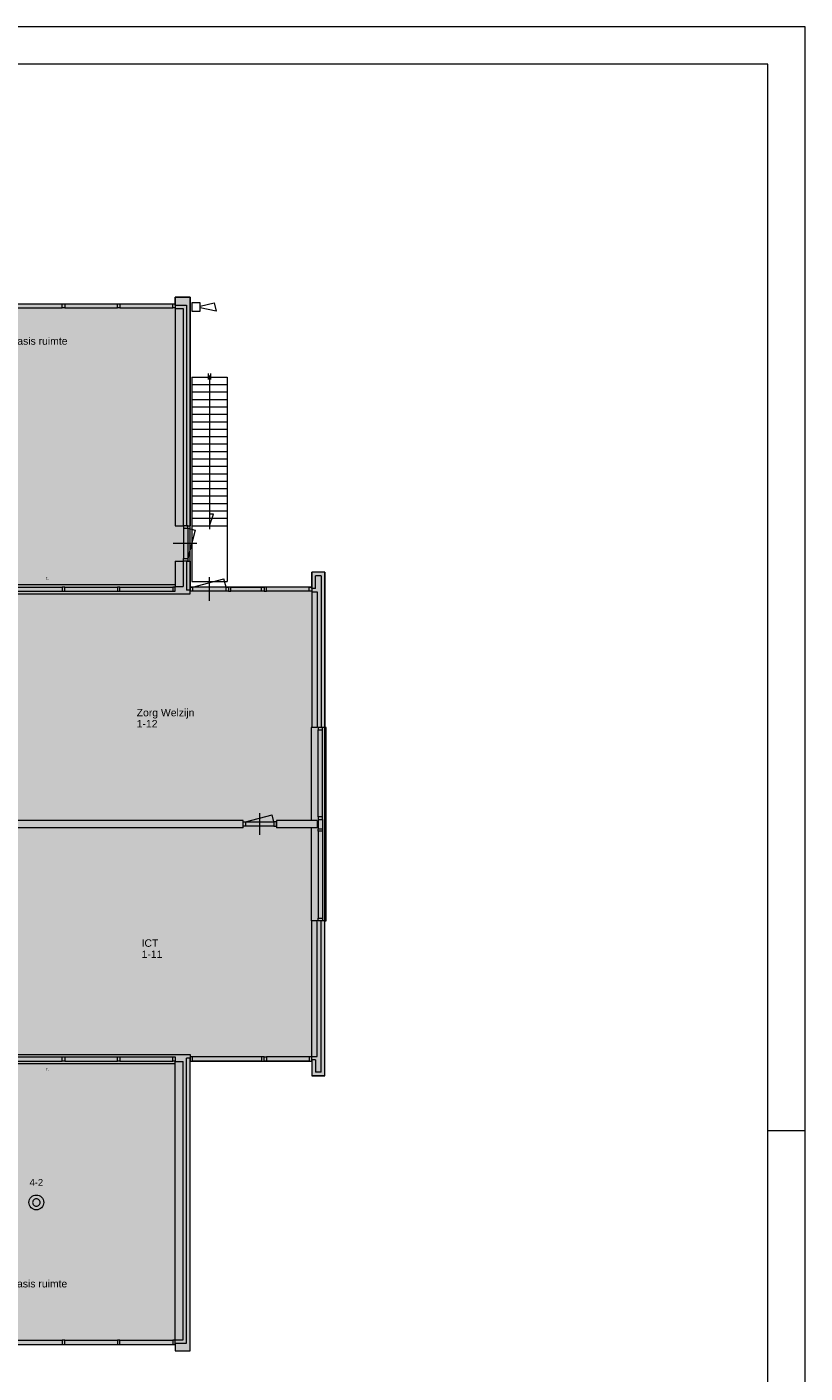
# Model space of a CAD drawing. Header units: millimetres. Extents: x 0 to 84100, y 0 to 59400.
# Tile 10 of 10: x 63154 to 84100, y 23172 to 59400. Entities that reach past the tile are written whole.
import ezdxf

# ---------------------------------------------------------------- set-up
doc = ezdxf.new("R2010")
doc.units = ezdxf.units.MM
doc.header["$LTSCALE"] = 1016
doc.layers.get('0').update_dxf_attribs({"lineweight": 0})
for name, color, linetype, lineweight in [('00kad025', 2, 'Continuous', 0), ('00kad070', 5, 'Continuous', 0), ('BL$2----', 7, 'Continuous', 0), ('BL$4----', 7, 'Continuous', 0), ('EL6511--', 3, 'Continuous', 0), ('Xref Verd$0$AL21----_BUITENWAND', 8, 'Continuous', 0), ('Xref Verd$0$AL22----_BINNENWAND', 8, 'Continuous', 0), ('Xref Verd$0$AL24----_TRAPPEN', 8, 'Continuous', 0), ('Xref Verd$0$AL31----_BUITENKOZ', 8, 'Continuous', 0), ('Xref Verd$0$AL32----_BINNENKOZ', 8, 'Continuous', 0), ('Xref Verd$0$AL65----_BEVEILIGING', 8, 'Continuous', 0)]:
    doc.layers.add(name, color=color, linetype=linetype, lineweight=lineweight)
doc.styles.add('Arial', font='Arial')

# ---------------------------------------------------------------- blocks, each defined once
blk = doc.blocks.new('Groep-3')
at = {"layer": '00kad025', "color": 19, "linetype": 'Continuous', "lineweight": 0}
for p, q in [((39331, 29700), (-44769, 29700)), ((39331, -29700), (39331, 29700)), ((38331, 0), (39331, 0))]:
    blk.add_line(p, q, dxfattribs=at)
at = {"layer": '00kad070', "color": 19, "linetype": 'Continuous', "lineweight": 0}
for p, q in [((38331, 28700), (-43769, 28700)), ((38331, -28700), (38331, 28700))]:
    blk.add_line(p, q, dxfattribs=at)
blk = doc.blocks.new('Groep-6')
at = {"color": 19, "lineweight": 0}
blk.add_lwpolyline([(6689, 388360), (6689, 388585), (6464, 388585), (6464, 388360)], close=True, dxfattribs=at)
blk.add_lwpolyline([(6689, 388498), (7064, 388585), (7120, 388360), (6689, 388449)], dxfattribs=at)
blk = doc.blocks.new('Xref Verd')
at = {"layer": 'Xref Verd$0$AL21----_BUITENWAND', "color": 19, "lineweight": 0}
for p, q in [((6020, 388737), (6420, 388737)), ((6020, 388527), (6020, 388737)), ((6420, 388737), (6420, 382587)), ((6020, 388527), (6320, 388527)), ((6320, 388527), (6320, 382587)), ((6320, 388527), (6320, 382587)), ((6320, 382587), (6420, 382587)), ((6320, 381637), (6420, 381637)), ((6320, 381637), (6320, 380857)), ((6320, 381637), (6320, 380857)), ((6420, 381637), (6420, 380857)), ((10045, 381336), (9695, 381336)), ((9695, 380901), (9695, 381336)), ((9945, 381236), (9795, 381236)), ((9795, 380901), (9795, 381236)), ((9945, 381236), (9945, 377157)), ((10045, 381336), (10045, 377157)), ((6420, 380857), (6320, 380857)), ((9795, 380901), (9695, 380901)), ((10045, 377157), (9945, 377157)), ((10045, 371957), (9945, 371957)), ((9945, 371657), (9945, 371957)), ((9945, 367878), (9945, 371957)), ((10045, 367778), (10045, 371957)), ((6320, 360587), (6320, 368257)), ((6420, 368257), (6320, 368257)), ((6420, 360377), (6420, 368257)), ((9795, 368213), (9695, 368213)), ((9695, 368213), (9695, 367778)), ((9795, 368213), (9795, 367878)), ((10045, 367778), (9695, 367778)), ((9945, 367878), (9795, 367878)), ((6320, 360587), (6320, 366527)), ((6020, 360587), (6320, 360587)), ((6020, 360587), (6020, 360377)), ((6020, 360377), (6420, 360377))]:
    blk.add_line(p, q, dxfattribs=at)
at = {"layer": 'Xref Verd$0$AL22----_BINNENWAND', "color": 19, "lineweight": 0}
for p, q in [((6020, 388437), (6020, 382587)), ((6020, 388437), (6230, 388437)), ((6230, 388437), (6230, 382587)), ((6020, 382587), (6230, 382587)), ((6020, 381637), (6230, 381637)), ((6020, 381637), (6020, 380947)), ((6230, 381637), (6230, 380947)), ((-1480, 381001), (6020, 381001)), ((6020, 380947), (6230, 380947)), ((6420, 380757), (6420, 380822)), ((9695, 380811), (9695, 377157)), ((9695, 380811), (9845, 380811)), ((9845, 380811), (9845, 377157)), ((-1480, 380757), (6420, 380757)), ((9845, 377157), (9695, 377157)), ((7845, 374657), (1320, 374657)), ((7845, 374457), (7845, 374657)), ((9845, 374657), (8745, 374657)), ((8745, 374657), (8745, 374457)), ((8745, 374482), (8745, 374632)), ((9845, 374657), (9845, 374457)), ((7845, 374457), (1320, 374457)), ((9845, 374457), (8745, 374457)), ((9845, 371957), (9695, 371957)), ((9695, 368303), (9695, 371957)), ((9845, 368303), (9845, 371957)), ((-1480, 368357), (6420, 368357)), ((-1480, 368113), (6020, 368113)), ((6020, 368167), (6230, 368167)), ((6020, 360677), (6020, 368167)), ((6230, 360677), (6230, 368167)), ((6420, 368357), (6420, 368292)), ((9695, 368303), (9845, 368303)), ((6020, 360677), (6230, 360677))]:
    blk.add_line(p, q, dxfattribs=at)
at = {"layer": 'Xref Verd$0$AL24----_TRAPPEN', "color": 19, "lineweight": 0}
for p, q in [((6470, 386587), (6470, 381087)), ((6470, 386587), (7420, 386587)), ((6912, 386526), (6912, 386684)), ((6945, 386627), (6945, 382497)), ((6977, 386526), (6977, 386684)), ((7420, 386587), (7420, 381087)), ((6470, 386387), (7420, 386387)), ((6470, 386187), (7420, 386187)), ((6470, 385987), (7420, 385987)), ((6470, 385787), (7420, 385787)), ((6470, 385587), (7420, 385587)), ((6470, 385387), (7420, 385387)), ((6470, 385187), (7420, 385187)), ((6470, 384987), (7420, 384987)), ((6470, 384787), (7420, 384787)), ((6470, 384587), (7420, 384587)), ((6470, 384387), (7420, 384387)), ((6470, 384187), (7420, 384187)), ((6470, 383987), (7420, 383987)), ((6470, 383787), (7420, 383787)), ((6470, 383587), (7420, 383587)), ((6470, 383387), (7420, 383387)), ((6470, 383187), (7420, 383187)), ((6470, 382987), (7420, 382987)), ((6470, 382787), (7420, 382787)), ((6470, 382587), (7420, 382587)), ((6470, 381087), (7420, 381087))]:
    blk.add_line(p, q, dxfattribs=at)
blk.add_lwpolyline([(6945, 382587), (7046, 382895), (6945, 382895)], dxfattribs=at)
at = {"layer": 'Xref Verd$0$AL31----_BUITENKOZ', "color": 19, "lineweight": 0}
for p, q in [((1560, 388562), (2980, 388562)), ((1560, 388448), (2980, 388448)), ((3047, 388562), (4466, 388562)), ((3047, 388448), (4466, 388448)), ((4533, 388562), (5953, 388562)), ((4533, 388448), (5953, 388448)), ((6241, 382520), (6241, 381704)), ((6355, 382520), (6355, 381704)), ((6355, 382520), (6559, 382465)), ((6559, 382465), (6355, 381704)), ((6598, 382112), (5966, 382112)), ((6487, 380936), (7326, 381161)), ((6937, 381200), (6937, 380568)), ((7387, 380936), (7326, 381161)), ((7387, 380936), (6487, 380936)), ((7387, 380822), (6487, 380822)), ((7521, 380936), (8344, 380936)), ((8344, 380822), (7521, 380822)), ((9628, 380936), (8478, 380936)), ((9628, 380822), (8478, 380822)), ((9866, 374749), (9866, 377090)), ((9980, 374749), (9980, 377090)), ((9866, 374682), (9866, 374432)), ((9980, 374682), (9980, 374432)), ((9866, 374365), (9866, 372024)), ((9980, 374365), (9980, 372024)), ((8344, 368292), (6487, 368292)), ((8344, 368178), (6487, 368178)), ((9628, 368292), (8478, 368292)), ((9628, 368178), (8478, 368178)), ((1560, 360666), (2980, 360666)), ((1560, 360552), (2980, 360552)), ((3047, 360666), (4466, 360666)), ((3047, 360552), (4466, 360552)), ((4533, 360666), (5953, 360666)), ((4533, 360552), (5953, 360552))]:
    blk.add_line(p, q, dxfattribs=at)
for points in [[(3047, 388562), (3047, 388448), (2980, 388448), (2980, 388562)], [(4533, 388562), (4533, 388448), (4466, 388448), (4466, 388562)], [(6020, 388562), (6020, 388448), (5953, 388448), (5953, 388562)], [(6355, 382587), (6241, 382587), (6241, 382520), (6355, 382520)], [(6355, 381637), (6241, 381637), (6241, 381704), (6355, 381704)], [(6420, 380822), (6420, 380936), (6487, 380936), (6487, 380822)], [(7387, 380822), (7387, 380936), (7454, 380936), (7454, 380822)], [(7521, 380822), (7521, 380936), (7454, 380936), (7454, 380822)], [(8344, 380822), (8344, 380936), (8411, 380936), (8411, 380822)], [(8478, 380822), (8478, 380936), (8411, 380936), (8411, 380822)], [(9628, 380822), (9628, 380936), (9695, 380936), (9695, 380822)], [(9980, 377157), (9866, 377157), (9866, 377090), (9980, 377090)], [(9980, 374749), (9866, 374749), (9866, 374682), (9980, 374682)], [(9980, 374365), (9866, 374365), (9866, 374432), (9980, 374432)], [(9980, 371957), (9866, 371957), (9866, 372024), (9980, 372024)], [(6420, 368292), (6420, 368178), (6487, 368178), (6487, 368292)], [(8344, 368292), (8344, 368178), (8411, 368178), (8411, 368292)], [(8478, 368292), (8478, 368178), (8411, 368178), (8411, 368292)], [(9628, 368292), (9628, 368178), (9695, 368178), (9695, 368292)], [(3047, 360552), (3047, 360666), (2980, 360666), (2980, 360552)], [(4533, 360552), (4533, 360666), (4466, 360666), (4466, 360552)], [(6020, 360552), (6020, 360666), (5953, 360666), (5953, 360552)]]:
    blk.add_lwpolyline(points, close=True, dxfattribs=at)
at = {"layer": 'Xref Verd$0$AL31----_BUITENKOZ', "color": 19, "linetype": 'Continuous', "lineweight": 0}
blk.add_lwpolyline([(9695, 377157), (9675, 377157), (9675, 374657)], dxfattribs=at)
at = {"layer": 'Xref Verd$0$AL31----_BUITENKOZ', "color": 19, "lineweight": 0}
for points in [[(10045, 371957), (10085, 371957), (10085, 377157), (10045, 377157)], [(9675, 374457), (9675, 371957), (9695, 371957)]]:
    blk.add_lwpolyline(points, dxfattribs=at)
at = {"layer": 'Xref Verd$0$AL32----_BINNENKOZ', "color": 19, "lineweight": 0}
for p, q in [((1560, 380936), (2980, 380936)), ((1560, 380822), (2980, 380822)), ((3047, 380936), (4466, 380936)), ((3047, 380822), (4466, 380822)), ((4533, 380936), (5953, 380936)), ((4533, 380822), (5953, 380822)), ((7912, 374617), (8626, 374808)), ((7912, 374617), (8678, 374617)), ((8295, 374265), (8295, 374849)), ((8678, 374617), (8626, 374808)), ((8678, 374497), (7912, 374497)), ((1560, 368292), (2980, 368292)), ((1560, 368178), (2980, 368178)), ((3047, 368292), (4466, 368292)), ((3047, 368178), (4466, 368178)), ((4533, 368292), (5953, 368292)), ((4533, 368178), (5953, 368178))]:
    blk.add_line(p, q, dxfattribs=at)
for points in [[(3047, 380822), (3047, 380936), (2980, 380936), (2980, 380822)], [(4533, 380822), (4533, 380936), (4466, 380936), (4466, 380822)], [(6020, 380822), (6020, 380936), (5953, 380936), (5953, 380822)], [(7912, 374617), (7912, 374497), (7845, 374497), (7845, 374617)], [(8678, 374617), (8678, 374497), (8745, 374497), (8745, 374617)], [(3047, 368292), (3047, 368178), (2980, 368178), (2980, 368292)], [(4533, 368292), (4533, 368178), (4466, 368178), (4466, 368292)], [(6020, 368292), (6020, 368178), (5953, 368178), (5953, 368292)]]:
    blk.add_lwpolyline(points, close=True, dxfattribs=at)
at = {"layer": 'Xref Verd$0$AL65----_BEVEILIGING', "color": 19}
blk.add_blockref('Groep-6', (0, 0), dxfattribs=at)
at = {"color": 19, "attachment_point": 1, "line_spacing_factor": 0.966482, "style": 'Arial'}
for s, insert, char_height in [('Thuisbasis ruimte', (929, 387658), 200.18), ('r.', (2529, 381230), 100.1), ('Zorg Welzijn', (4983, 377658), 200.18), ('1-12', (4983, 377358), 200.2), ('ICT', (5115, 371455), 200.2), ('1-11', (5115, 371155), 200.2), ('r.', (2538, 368017), 100.1), ('Thuisbasis ruimte', (923, 362288), 200.18)]:
    blk.add_mtext(s, dxfattribs=dict(at, insert=insert, char_height=char_height))
blk = doc.blocks.new('Groep-36')
at = {"color": 0, "lineweight": 0, "flags": 128}
blk.add_lwpolyline([(18539, -1936, 0.414214), (18639, -2036, 0.414214), (18739, -1936, 0.414214), (18639, -1836, 0.414214)], format="xyb", close=True, dxfattribs=at)
at = {"color": 19, "linetype": 'Continuous', "lineweight": 0}
blk.add_circle((18639, -1936), 200, dxfattribs=at)

msp = doc.modelspace()

# ---------------------------------------------------------------- hatches: boundary and pattern name
at = {"layer": 'EL6511--', "linetype": 'Continuous', "lineweight": 0}
msp.add_hatch(color=2, dxfattribs=at).paths.add_polyline_path([(46146, 52126), (46146, 44036), (46546, 44036), (46546, 44211), (54046, 44211), (54046, 44146), (54781, 44146), (54781, 40905), (56921, 40905), (56921, 35761), (54781, 35761), (54781, 31746), (54046, 31746), (54046, 31681), (46546, 31681), (46546, 31856), (46146, 31856), (46146, 23766), (46546, 23766), (46546, 23941), (67146, 23941), (67146, 23766), (67546, 23766), (67546, 31567), (70821, 31567), (70821, 31167), (71171, 31167), (71171, 44725), (70821, 44725), (70821, 44325), (67546, 44325), (67546, 52126), (67146, 52126), (67146, 51951), (46546, 51916), (46546, 52126)])

# ---------------------------------------------------------------- linework, layer by layer
at = {"layer": 'EL6511--', "color": 17, "linetype": 'Continuous', "lineweight": 0}
msp.add_lwpolyline([(46546, 23941), (67146, 23941), (67146, 23766), (67546, 23766), (67546, 31567), (70821, 31567), (70821, 31167), (71171, 31167), (71171, 44725), (70821, 44725), (70821, 44325), (67546, 44325), (67546, 52126), (67146, 52126), (67146, 51951), (46546, 51916)], dxfattribs=at)

# ---------------------------------------------------------------- block references
at = {"layer": 'BL$2----', "color": 19}
msp.add_blockref('Groep-3', (44769, 29700), dxfattribs=at)
at = {"layer": 'BL$4----', "color": 17}
msp.add_blockref('Xref Verd', (61126, -336611), dxfattribs=at)
at = {"layer": 'EL6511--', "color": 19}
msp.add_blockref('Groep-36', (44769, 29700), dxfattribs=at)

# ---------------------------------------------------------------- texts
at = {"color": 19, "insert": (63408, 28394), "char_height": 180.2, "attachment_point": 2, "line_spacing_factor": 0.966482, "style": 'Arial'}
msp.add_mtext('4-2', dxfattribs=at)

doc.saveas('drawing.dxf')
